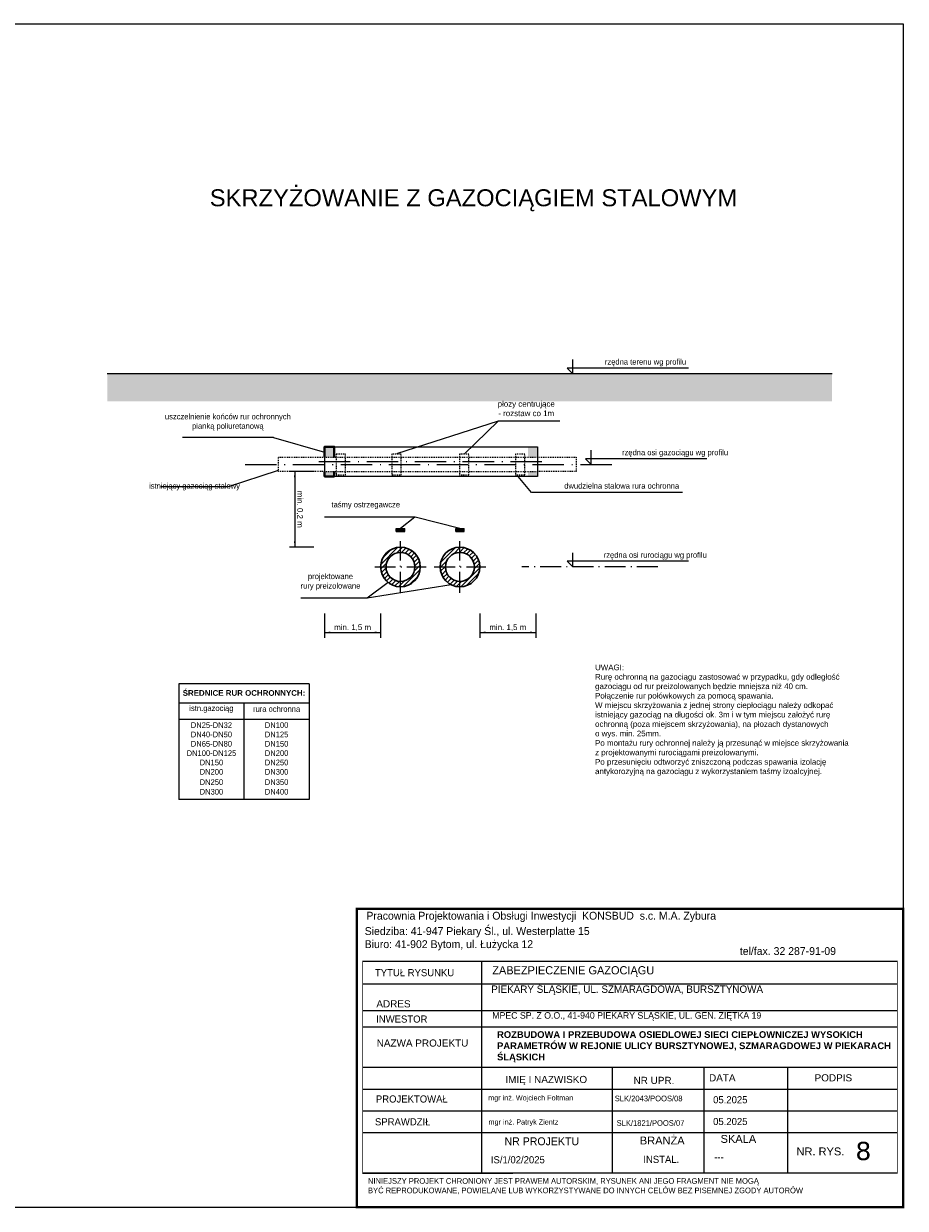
# Model space of a CAD drawing. Extents: x 6567519 to 6569315, y 5583523 to 5585607.
# Tile 50 of 67: x 6569213 to 6569315, y 5583951 to 5584087. Entities that reach past the tile are written whole.
import ezdxf

# ---------------------------------------------------------------- set-up
doc = ezdxf.new("R2010")
doc.units = 0
doc.linetypes.add('ACAD_ISO10W100', pattern=[18, 12, -3, 0, -3])
doc.linetypes.add('DASHEDX2', pattern=[1.5, 1, -0.5])
doc.layers.get('0').update_dxf_attribs({"linetype": 'CONTINUOUS', "lineweight": 13})
for name, color, linetype, lineweight in [('!Opisy', 160, 'CONTINUOUS', 9), ('!Osie', 160, 'ACAD_ISO10W100', 9), ('!Rura_oslonowa', 30, 'CONTINUOUS', 20), ('!Rury_preizolowane', 1, 'CONTINUOUS', 30), ('!Rzutnia', 7, 'CONTINUOUS', 5), ('!Tasmy_ostrzegawcze', 2, 'CONTINUOUS', 25), ('!Wymiarowanie', 7, 'CONTINUOUS', 9), ('!Wypełnienie', 40, 'CONTINUOUS', 15), ('opisy', 7, 'CONTINUOUS', 9), ('pomocnicza', 140, 'CONTINUOUS', 30), ('SCHEMAT', 7, 'CONTINUOUS', 40)]:
    doc.layers.add(name, color=color, linetype=linetype, lineweight=lineweight)
doc.layers.add('_D.OBRZEŻE', color=43, linetype='CONTINUOUS')
doc.styles.add('Opisy018', font='verdana.ttf', dxfattribs={"height": 20})
doc.styles.add('styl1', font='arial.ttf', dxfattribs={"height": 1.1})
pattern_1 = [(45, (6568907.09046, 5583506.2375), (-0.25537603, 0.25537603), [])]

msp = doc.modelspace()

# ---------------------------------------------------------------- hatches: boundary and pattern name
at = {"layer": '!Rury_preizolowane', "lineweight": 9}
h = msp.add_hatch(dxfattribs=at)
h.set_pattern_fill('ANSI31', color=256, scale=0.11375, style=0)
h.set_pattern_definition(pattern_1)
h.paths.add_polyline_path([(6569254.434, 5584024.914, 1), (6569258.984, 5584024.914, 1)])
h.paths.add_polyline_path([(6569258.366, 5584024.914, -1), (6569255.051, 5584024.914, -1)], flags=16)
h = msp.add_hatch(dxfattribs=at)
h.set_pattern_fill('ANSI31', color=256, scale=0.11375, style=0)
h.set_pattern_definition(pattern_1)
h.paths.add_polyline_path([(6569261.259, 5584024.914, 1), (6569265.809, 5584024.914, 1)])
h.paths.add_polyline_path([(6569265.191, 5584024.914, -1), (6569261.876, 5584024.914, -1)], flags=16)
at = {"layer": '!Tasmy_ostrzegawcze'}
for points in [[(6569256.221, 5584029.312), (6569256.221, 5584028.987), (6569257.196, 5584028.987), (6569257.196, 5584029.312)], [(6569263.046, 5584029.312), (6569263.046, 5584028.987), (6569264.021, 5584028.987), (6569264.021, 5584029.312)]]:
    msp.add_hatch(color=256, dxfattribs=at).paths.add_polyline_path(points)
at = {"layer": '!Wypełnienie'}
h = msp.add_hatch(dxfattribs=at)
h.set_pattern_fill('AR-CONC', color=256, scale=0.017857, style=0)
h.set_pattern_definition([(50, (6568723.847, 5583335.5738), (3.253297, -0.2846265), [0.340178, -3.741963]), (355, (6568723.847, 5583335.5738), (-0.629336, 3.411725), [0.272143, -2.993571]), (100.451, (6568724.1182, 5583335.55), (2.623973, 3.127083), [0.289107, -3.180178]), (46.1842, (6568723.847, 5583336.481), (4.840696, -0.750756), [0.510268, -5.612945]), (96.6356, (6568724.2505, 5583336.4183), (4.23936, 4.418312), [0.43366, -4.770267]), (351.184, (6568723.847, 5583336.481), (4.239367, 4.418304), [0.408214, -4.490356]), (21, (6568724.3007, 5583336.254), (2.707408, -1.8261695), [0.340178, -3.741963]), (326, (6568724.3007, 5583336.254), (1.103607, 3.28907), [0.272143, -2.993571]), (71.4514, (6568724.5263, 5583336.102), (3.811008, 1.462908), [0.289107, -3.180178]), (37.5, (6568723.8471, 5583335.5738), (0.0551536, 1.509911), [0, -2.957285, 0, -3.0389277, 0, -3.00491]), (7.5, (6568723.8471, 5583335.5738), (1.193208, 1.7889383), [0, -1.7326424, 0, -2.8892492, 0, -1.1452675]), (327.5, (6568722.8357, 5583335.5738), (2.42126, -0.102299), [0, -1.1339283, 0, -3.537856, 0, -4.694463]), (317.5, (6568722.382, 5583335.5738), (2.645163, 0.4540444), [0, -1.474107, 0, -2.3494994, 0, -3.333749])])
h.paths.add_polyline_path([(6569306.254, 5584043.92), (6569306.254, 5584047.08), (6569223.054, 5584047.08), (6569223.054, 5584043.92)])
at = {"layer": 'SCHEMAT'}
h = msp.add_hatch(color=256, dxfattribs=at)
h.paths.add_polyline_path([(6569247.994, 5584035.869), (6569247.994, 5584035.297), (6569249.101, 5584035.297), (6569249.101, 5584035.869)])
h.paths.add_polyline_path([(6569247.994, 5584038.696), (6569247.994, 5584037.49), (6569249.101, 5584037.49), (6569249.101, 5584038.696)])
h.paths.add_polyline_path([(6569271.346, 5584037.49), (6569272.452, 5584037.49), (6569272.452, 5584038.696), (6569271.346, 5584038.696)])
h.paths.add_polyline_path([(6569271.346, 5584035.869), (6569271.346, 5584035.297), (6569272.452, 5584035.297), (6569272.452, 5584035.869)])

# ---------------------------------------------------------------- linework, layer by layer
at = {"layer": '!Opisy'}
for p, q in [((6569276.496, 5584047.08), (6569276.496, 5584048.705)), ((6569289.766, 5584047.73), (6569275.846, 5584047.73)), ((6569276.496, 5584047.08), (6569275.846, 5584047.73)), ((6569267.929, 5584041.652), (6569256.254, 5584037.908)), ((6569267.929, 5584041.652), (6569264.008, 5584037.866)), ((6569275.014, 5584041.652), (6569267.929, 5584041.652)), ((6569242.131, 5584039.771), (6569231.697, 5584039.771)), ((6569242.131, 5584039.771), (6569247.994, 5584038.093)), ((6569278.612, 5584036.68), (6569278.612, 5584038.305)), ((6569291.882, 5584037.33), (6569277.962, 5584037.33)), ((6569278.612, 5584036.68), (6569277.962, 5584037.33)), ((6569236.848, 5584034.112), (6569242.708, 5584036.009)), ((6569271.766, 5584033.449), (6569270.233, 5584035.297)), ((6569236.848, 5584034.112), (6569229.196, 5584034.112)), ((6569289.066, 5584033.449), (6569271.766, 5584033.449)), ((6569258.348, 5584030.631), (6569247.99, 5584030.631)), ((6569258.348, 5584030.631), (6569256.709, 5584029.312)), ((6569263.534, 5584029.312), (6569258.408, 5584030.622)), ((6569289.766, 5584025.564), (6569275.846, 5584025.564)), ((6569276.496, 5584024.914), (6569275.846, 5584025.564)), ((6569276.496, 5584024.914), (6569276.496, 5584026.539)), ((6569255.278, 5584023.145), (6569252.894, 5584021.331)), ((6569255.278, 5584023.145), (6569252.894, 5584021.331)), ((6569262.513, 5584022.881), (6569252.894, 5584021.331)), ((6569262.513, 5584022.881), (6569252.894, 5584021.331)), ((6569252.894, 5584021.331), (6569245.255, 5584021.331))]:
    msp.add_line(p, q, dxfattribs=at)
at = {"layer": '!Osie', "ltscale": 0.2}
for p, q in [((6569256.709, 5584021.956), (6569256.709, 5584027.873)), ((6569263.534, 5584021.956), (6569263.534, 5584027.873)), ((6569253.751, 5584024.914), (6569259.667, 5584024.914)), ((6569260.576, 5584024.914), (6569266.492, 5584024.914))]:
    msp.add_line(p, q, dxfattribs=at)
at = {"layer": '!Osie', "linetype": 'ACAD_ISO10W100', "lineweight": 9, "ltscale": 0.2}
msp.add_line((6569286.25, 5584024.914), (6569270.645, 5584024.914), dxfattribs=at)
at = {"layer": '!Rura_oslonowa'}
for p, q in [((6569247.994, 5584038.696), (6569272.452, 5584038.696)), ((6569247.994, 5584038.696), (6569247.994, 5584035.297)), ((6569272.452, 5584038.696), (6569272.452, 5584035.297)), ((6569272.452, 5584035.297), (6569247.994, 5584035.297))]:
    msp.add_line(p, q, dxfattribs=at)
at = {"layer": '!Rury_preizolowane'}
for centre, radius in [((6569256.709, 5584024.914), 2.275), ((6569263.534, 5584024.914), 2.275), ((6569256.709, 5584024.914), 1.658), ((6569263.534, 5584024.914), 1.658)]:
    msp.add_circle(centre, radius, dxfattribs=at)
at = {"layer": '!Rzutnia'}
for p, q in [((6569246.229, 5584011.513), (6569231.269, 5584011.513)), ((6569231.269, 5584011.513), (6569231.269, 5583998.219)), ((6569246.229, 5584011.513), (6569246.229, 5583998.219)), ((6569246.229, 5584009.302), (6569231.269, 5584009.302)), ((6569238.749, 5584009.302), (6569238.749, 5583998.219)), ((6569246.229, 5584007.426), (6569231.269, 5584007.426)), ((6569246.229, 5583998.219), (6569231.269, 5583998.219))]:
    msp.add_line(p, q, dxfattribs=at)
at = {"layer": '!Tasmy_ostrzegawcze'}
for p, q in [((6569256.221, 5584029.312), (6569257.196, 5584029.312)), ((6569256.221, 5584028.987), (6569256.221, 5584029.312)), ((6569256.221, 5584028.987), (6569257.196, 5584028.987)), ((6569257.196, 5584028.987), (6569257.196, 5584029.312)), ((6569263.046, 5584029.312), (6569264.021, 5584029.312)), ((6569263.046, 5584028.987), (6569263.046, 5584029.312)), ((6569263.046, 5584028.987), (6569264.021, 5584028.987)), ((6569264.021, 5584028.987), (6569264.021, 5584029.312))]:
    msp.add_line(p, q, dxfattribs=at)
at = {"layer": '!Wymiarowanie'}
for p, q in [((6569246.747, 5584035.869), (6569243.955, 5584035.869)), ((6569244.584, 5584035.869), (6569244.584, 5584027.189)), ((6569246.747, 5584027.189), (6569243.955, 5584027.189)), ((6569247.994, 5584019.557), (6569247.994, 5584016.765)), ((6569254.434, 5584019.557), (6569254.434, 5584016.765)), ((6569265.809, 5584019.557), (6569265.809, 5584016.765)), ((6569272.248, 5584019.557), (6569272.248, 5584016.765)), ((6569247.994, 5584017.395), (6569254.434, 5584017.395)), ((6569265.809, 5584017.395), (6569272.248, 5584017.395))]:
    msp.add_line(p, q, dxfattribs=at)
for points in [[(6569244.696, 5584035.2), (6569244.473, 5584035.2), (6569244.584, 5584035.869)], [(6569244.696, 5584027.859), (6569244.473, 5584027.859), (6569244.584, 5584027.189)], [(6569248.664, 5584017.506), (6569248.664, 5584017.283), (6569247.994, 5584017.395)], [(6569253.764, 5584017.506), (6569253.764, 5584017.283), (6569254.434, 5584017.395)], [(6569266.478, 5584017.506), (6569266.478, 5584017.283), (6569265.809, 5584017.395)], [(6569271.578, 5584017.506), (6569271.578, 5584017.283), (6569272.248, 5584017.395)]]:
    msp.add_solid(points, dxfattribs=at)
at = {"layer": '!Wypełnienie'}
msp.add_line((6569306.254, 5584047.08), (6569223.054, 5584047.08), dxfattribs=at)
at = {"color": 3, "linetype": 'ACAD_ISO10W100', "lineweight": 9, "ltscale": 0.3}
for p, q in [((6569238.872, 5584036.68), (6569281.422, 5584036.68)), ((6569247.344, 5584036.997), (6569273.102, 5584036.997))]:
    msp.add_line(p, q, dxfattribs=at)
at = {"layer": '_D.OBRZEŻE', "color": 0}
for p, q in [((6569252.343, 5583979.705), (6569313.73, 5583979.705)), ((6569266.057, 5583955.395), (6569266.057, 5583979.705)), ((6569252.362, 5583977.106), (6569313.729, 5583977.106)), ((6569252.371, 5583974.038), (6569313.728, 5583974.038)), ((6569252.371, 5583972.149), (6569313.728, 5583972.149)), ((6569252.371, 5583967.521), (6569313.726, 5583967.521)), ((6569281.057, 5583955.395), (6569281.057, 5583967.521)), ((6569291.564, 5583955.395), (6569291.564, 5583967.521)), ((6569301.158, 5583955.395), (6569301.158, 5583967.521)), ((6569252.371, 5583965.021), (6569313.725, 5583965.021)), ((6569252.371, 5583962.521), (6569313.724, 5583962.521)), ((6569252.371, 5583960.021), (6569313.723, 5583960.021)), ((6569252.371, 5583955.395), (6569313.722, 5583955.395))]:
    msp.add_line(p, q, dxfattribs=at)
for points, const_width in [([(6569251.713, 5583985.705), (6569314.413, 5583985.705), (6569314.413, 5583951.469), (6569251.713, 5583951.469)], 0.259), ([(6569313.73, 5583979.718), (6569252.371, 5583979.718), (6569252.371, 5583955.32), (6569313.722, 5583955.358)], 0.0739)]:
    msp.add_lwpolyline(points, close=True, dxfattribs=dict(at, const_width=const_width))
at = {"layer": 'opisy', "color": 1, "linetype": 'DASHEDX2', "ltscale": 0.07}
for p, q in [((6569247.994, 5584037.49), (6569272.452, 5584037.49)), ((6569247.994, 5584035.869), (6569272.452, 5584035.869))]:
    msp.add_line(p, q, dxfattribs=at)
at = {"layer": 'opisy', "color": 190, "linetype": 'DASHEDX2', "ltscale": 0.07}
for points in [[(6569249.323, 5584035.492), (6569250.391, 5584035.492), (6569250.391, 5584037.867), (6569249.323, 5584037.866)], [(6569255.72, 5584035.492), (6569256.788, 5584035.492), (6569256.788, 5584037.866), (6569255.72, 5584037.866)], [(6569263.474, 5584035.492), (6569264.542, 5584035.492), (6569264.542, 5584037.867), (6569263.474, 5584037.866)], [(6569269.92, 5584035.492), (6569270.988, 5584035.492), (6569270.988, 5584037.867), (6569269.92, 5584037.866)]]:
    msp.add_lwpolyline(points, close=True, dxfattribs=at)
at = {"layer": 'opisy', "color": 1, "linetype": 'DASHEDX2', "ltscale": 0.07}
for points in [[(6569247.994, 5584035.869), (6569242.708, 5584035.869), (6569242.708, 5584037.49), (6569247.994, 5584037.49)], [(6569272.452, 5584037.49), (6569276.893, 5584037.49), (6569276.893, 5584035.869), (6569272.452, 5584035.869)]]:
    msp.add_lwpolyline(points, dxfattribs=at)
at = {"layer": 'pomocnicza', "color": 3, "lineweight": 25}
for p, q in [((6569112.268, 5584087.235), (6569314.413, 5584087.235)), ((6569314.413, 5584087.235), (6569314.413, 5583951.469)), ((6569112.268, 5583951.469), (6569314.413, 5583951.469))]:
    msp.add_line(p, q, dxfattribs=at)
at = {"layer": 'SCHEMAT'}
for points in [[(6569247.994, 5584037.49), (6569247.994, 5584038.696), (6569249.101, 5584038.696), (6569249.101, 5584037.49)], [(6569249.101, 5584035.869), (6569249.101, 5584035.297), (6569247.994, 5584035.297), (6569247.994, 5584035.869)]]:
    msp.add_lwpolyline(points, dxfattribs=at)

# ---------------------------------------------------------------- texts
at = {"layer": '!Opisy'}
for s, insert, char_height, width, attachment_point in [('{\\fArial|b0|i0|c238|p34;\\H0.8x;SKRZYŻOWANIE Z GAZOCIĄGIEM STALOWYM}', (6569265.087, 5584066.977), 2.4375, 67.99121, 5), ('{\\H0.8x;rzędna terenu wg profilu}\\P ', (6569284.837, 5584047.73), 0.8125, 14.73854, 5), ('{\\H0.8x;uszczelnienie końców rur ochronnych pianką poliuretanową\\P }', (6569236.897, 5584040.986), 0.8125, 15.97226, 5), ('{\\H0.8x;rzędna osi gazociągu wg profilu}\\P ', (6569288.227, 5584037.33), 0.8125, 21.77502, 5), ('{\\H0.8x;istniejący gazociąg stalowy}', (6569233.069, 5584034.112), 0.8125, 10.47969, 5), ('{\\H0.8x;dwudzielna stalowa rura ochronna\\P }', (6569282.101, 5584033.675), 0.8125, 21.00355, 5), ('{\\H0.8x;taśmy ostrzegawcze}\\P  ', (6569248.787, 5584031.348), 0.8125, 10.34082, 4), ('{\\H0.8x;rzędna osi rurociągu wg profilu}\\P ', (6569285.952, 5584025.564), 0.8125, 21.45868, 5), ('{\\H0.8x;projektowane \\Prury preizolowane} ', (6569248.677, 5584023.201), 0.8125, 7.63906, 5)]:
    msp.add_mtext(s, dxfattribs=dict(at, insert=insert, char_height=char_height, width=width, attachment_point=attachment_point))
at = {"layer": '!Opisy', "char_height": 0.65, "style": 'styl1'}
for s, insert, width, attachment_point in [('płozy centrujące\\P- rozstaw co 1m \\P ', (6569271.144, 5584042.533), 9.19941, 5), ('min. 1,5 m\\P ', (6569251.214, 5584017.395), 9.19941, 5), ('min. 1,5 m\\P ', (6569269.028, 5584017.395), 9.19941, 5), ('UWAGI:\\PRurę ochronną na gazociągu zastosować w przypadku, gdy odległość gazociągu od rur preizolowanych będzie mniejsza niż 40 cm.\\PPołączenie rur połówkowych za pomocą spawania.\\PW miejscu skrzyżowania z jednej strony ciepłociągu należy odkopać istniejący gazociąg na długości ok. 3m i w tym miejscu założyć rurę ochronną (poza miejscem skrzyżowania), na płozach dystanowych\\Po wys. min. 25mm.\\PPo montażu rury ochronnej należy ją przesunąć w miejsce skrzyżowania\\Pz projektowanymi rurociągami preizolowanymi.\\PPo przesunięciu odtworzyć zniszczoną podczas spawania izolację antykorozyjną na gazociągu z wykorzystaniem taśmy izoalcyjnej.', (6569279.046, 5584007.334), 30.63769, 4)]:
    msp.add_mtext(s, dxfattribs=dict(at, insert=insert, width=width, attachment_point=attachment_point))
at = {"layer": '!Opisy', "insert": (6569244.584, 5584031.529), "char_height": 0.65, "width": 9.19941, "attachment_point": 5, "rotation": 270, "style": 'styl1'}
msp.add_mtext('min. 0,2 m\\P ', dxfattribs=at)
at = {"layer": '!Rzutnia', "char_height": 0.65, "attachment_point": 5}
for s, insert, width in [('{\\fArial|b1|i0|c238|p34;ŚREDNICE RUR OCHRONNYCH:}', (6569238.749, 5584010.452), 14.95948), ('istn.gazociąg', (6569235.009, 5584008.613), 7.47974), ('rura ochronna', (6569242.489, 5584008.613), 7.47974), ('DN25-DN32', (6569235.009, 5584006.77), 7.47974), ('DN100', (6569242.489, 5584006.77), 7.47974), ('DN40-DN50', (6569235.009, 5584005.697), 7.47974), ('DN65-DN80', (6569235.009, 5584004.625), 7.47974), ('DN125', (6569242.489, 5584005.697), 7.47974), ('DN150', (6569242.489, 5584004.625), 7.47974), ('DN100-DN125', (6569235.009, 5584003.552), 7.47974), ('DN200', (6569242.489, 5584003.552), 7.47974), ('DN150', (6569235.009, 5584002.48), 7.47974), ('DN250', (6569242.489, 5584002.48), 7.47974), ('DN200', (6569235.009, 5584001.407), 7.47974), ('DN300', (6569242.489, 5584001.407), 7.47974), ('DN250', (6569235.009, 5584000.232), 7.47974), ('DN300', (6569235.009, 5583999.122), 7.47974), ('DN350', (6569242.489, 5584000.232), 7.47974), ('DN400', (6569242.489, 5583999.122), 7.47974)]:
    msp.add_mtext(s, dxfattribs=dict(at, insert=insert, width=width))
at = {"layer": '_D.OBRZEŻE', "color": 0, "attachment_point": 1}
for s, insert, char_height, width in [('Pracownia Projektowania i Obsługi Inwestycji  KONSBUD  s.c. M.A. Zybura{\\Q15;              }', (6569252.799, 5583985.354), 0.9, 281.08878), ('Siedziba: 41-947 Piekary Śl., ul. Westerplatte 15\\PBiuro: 41-902 Bytom, ul. Łużycka 12', (6569252.602, 5583983.591), 0.9, 48.07269), ('{\\H0.8612x; tel/fax. 32 287-91-09}\\P ', (6569295.324, 5583981.301), 1.045, 31.98503), ('ZABEZPIECZENIE GAZOCIĄGU', (6569267.245, 5583979.115), 0.9405, 47.74268), ('TYTUŁ RYSUNKU', (6569253.78, 5583978.78), 0.81625, 23.69262), ('PIEKARY ŚLĄSKIE, UL. SZMARAGDOWA, BURSZTYNOWA', (6569267.126, 5583976.902), 0.84645, 45.94637), ('{\\fArial|b0|i0|c238|p34;ADRES }', (6569253.943, 5583975.204), 0.81625, 23.69262), ('MPEC SP. Z O.O., 41-940 PIEKARY ŚLĄSKIE, UL. GEN. ZIĘTKA 19', (6569267.243, 5583973.84), 0.75, 51.59646), ('INWESTOR', (6569253.921, 5583973.459), 0.8162, 23.69262), ('{\\fArial|b1|i0|c238|p34;\\H0.819x;ROZBUDOWA I PRZEBUDOWA OSIEDLOWEJ SIECI CIEPŁOWNICZEJ WYSOKICH PARAMETRÓW W REJONIE ULICY BURSZTYNOWEJ, SZMARAGDOWEJ W PIEKARACH ŚLĄSKICH\\fArial|b0|i0|c238|p34;\\H1.221x;  }', (6569267.796, 5583971.657), 0.942155, 47.58608), ('{\\fArial|b0|i0|c238|p34;NAZWA PROJEKTU}', (6569253.979, 5583970.708), 0.81625, 23.69262), ('{\\fArial|b0|i0|c238|p34;\\Q0;IMIĘ I NAZWISKO}', (6569268.754, 5583966.53), 0.81625, 23.69262), ('{\\fArial|b0|i0|c238|p34;NR UPR.}', (6569283.46, 5583966.422), 0.81625, 23.69262), ('{\\fArial|b0|i0|c238|p34;\\Q0;DATA}', (6569292.129, 5583966.717), 0.81625, 23.69262), ('{\\fArial|b0|i0|c238|p34;\\Q0;PODPIS}', (6569304.241, 5583966.717), 0.81625, 23.69262), ('PROJEKTOWAŁ', (6569253.887, 5583964.29), 0.81625, 23.69262), ('mgr inż. Wojciech Foltman', (6569266.778, 5583964.315), 0.6, 23.69262), ('SLK/2043/POOS/08', (6569281.304, 5583964.264), 0.65, 22.50798), ('05.2025', (6569292.594, 5583964.204), 0.8162, 23.69262), ('SPRAWDZIŁ', (6569253.783, 5583961.672), 0.8162, 23.69262), ('mgr inż. Patryk Zientz', (6569266.822, 5583961.543), 0.6, 23.69262), ('SLK/1821/POOS/07', (6569281.518, 5583961.449), 0.65, 22.50798), ('05.2025', (6569292.594, 5583961.704), 0.8162, 23.69262), ('NR PROJEKTU', (6569268.651, 5583959.479), 0.90694, 23.69262), ('{\\fArial|b0|i0|c238|p34;\\Q0;BRANŻA}', (6569284.182, 5583959.566), 0.90694, 23.69262), ('{\\fArial|b0|i0|c238|p34;\\Q0;SKALA}', (6569293.452, 5583959.754), 0.90694, 23.69262), ('\\A1;    IS/1/02/2025', (6569265.872, 5583957.317), 0.81625, 23.69262), ('^IINSTAL.', (6569281.32, 5583957.36), 0.8162, 23.69262), ('{\\fArial|b0|i0|c238|p34;\\Q0;NR. RYS.}', (6569302.165, 5583958.317), 0.90694, 23.69262), ('^I ---', (6569289.154, 5583957.636), 0.8162, 23.69262), (' NINIEJSZY PROJEKT CHRONIONY JEST PRAWEM AUTORSKIM, RYSUNEK ANI JEGO FRAGMENT NIE MOGĄ\\P BYĆ REPRODUKOWANE, POWIELANE LUB WYKORZYSTYWANE DO INNYCH CELÓW BEZ PISEMNEJ ZGODY AUTORÓW', (6569252.74, 5583954.8), 0.65, 72.48965)]:
    msp.add_mtext(s, dxfattribs=dict(at, insert=insert, char_height=char_height, width=width))
at = {"layer": '_D.OBRZEŻE', "color": 0, "insert": (6569308.928, 5583958.959), "char_height": 2.09, "width": 3.42005, "attachment_point": 1, "style": 'Opisy018'}
msp.add_mtext('8', dxfattribs=at)

doc.saveas('drawing.dxf')
